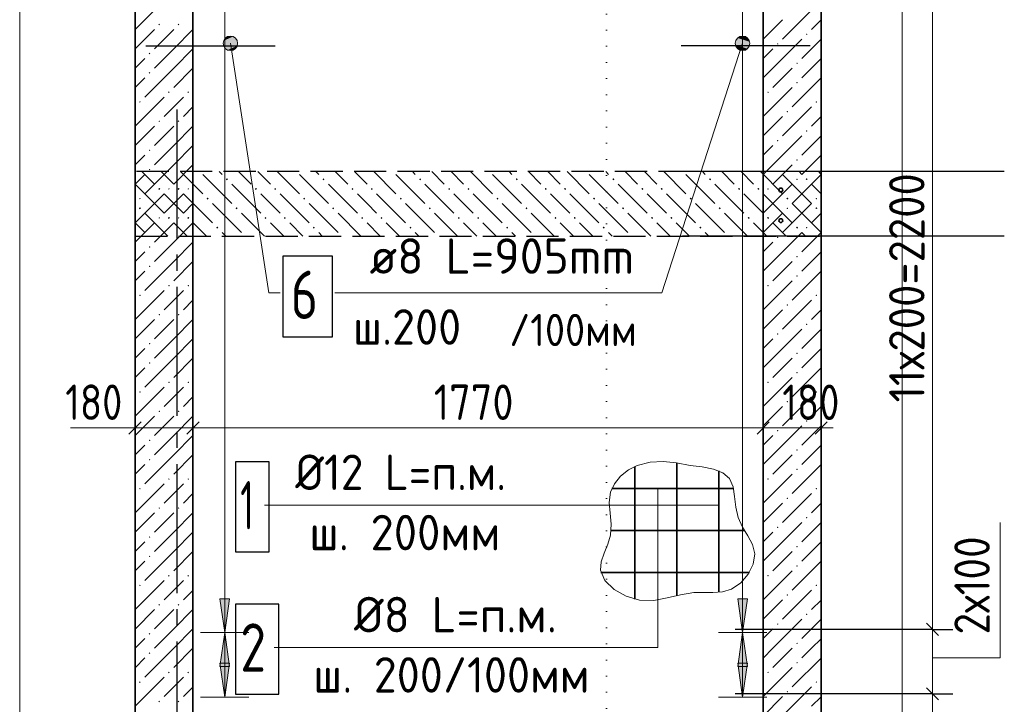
# Model space of a CAD drawing. Header units: millimetres. Extents: x 0 to 21000, y -5 to 14855.
# Tile 15 of 31: x 7935 to 10991, y 2333 to 4456. Entities that reach past the tile are written whole.
import ezdxf

# ---------------------------------------------------------------- set-up
doc = ezdxf.new("R2010")
doc.units = ezdxf.units.MM
for name, pattern in [('______2', [135, 100, -35]), ('______5', [550, 400, -50, 50, -50]), ('______9', [50, 0, -50])]:
    doc.linetypes.add(name, pattern=pattern)
for name, color, linetype, lineweight in [('Standard', 7, 'Continuous', 25), ('Общий02', 7, 'Continuous', 18), ('Позиционная метка линия выноска', 7, 'Continuous', 13), ('Позиционная метка номер позиции', 7, 'Continuous', 13), ('Примечания', 7, 'Continuous', 13), ('Размерная линия_ общее', 7, 'Continuous', 13), ('Сечения символ', 7, 'Continuous', 25), ('Стена обрамление Г-обр.', 7, 'Continuous', 25), ('Стена Хомут', 7, 'Continuous', 25)]:
    doc.layers.add(name, color=color, linetype=linetype, lineweight=lineweight)
doc.layers.add('ЖБ Перекрытие верхний уровень', color=7, linetype='Continuous', lineweight=25, true_color=0xe0e0ff)
doc.layers.add('ЖБ Стена верхний уровень', color=7, linetype='Continuous', lineweight=25, true_color=0x006e00)
doc.layers.add('Оси', color=7, linetype='______5', true_color=0x656565)
doc.styles.add('ISOCPEUR', font='txt')

msp = doc.modelspace()

# ---------------------------------------------------------------- hatches: boundary and pattern name
at = {"layer": 'ЖБ Перекрытие верхний уровень', "linetype": 'Continuous', "lineweight": 18, "transparency": 33554687}
for points in [[(8574.6, 3961.3), (8577.8, 3964.6), (8581.1, 3961.3), (8577.8, 3958.1)], [(8874.6, 3961.3), (8877.8, 3964.6), (8881.1, 3961.3), (8877.8, 3958.1)], [(9174.6, 3961.3), (9177.8, 3964.6), (9181.1, 3961.3), (9177.8, 3958.1)], [(9474.6, 3961.3), (9477.8, 3964.6), (9481.1, 3961.3), (9477.8, 3958.1)], [(9774.6, 3961.3), (9777.8, 3964.6), (9781.1, 3961.3), (9777.8, 3958.1)], [(10074.6, 3961.3), (10077.8, 3964.6), (10081.1, 3961.3), (10077.8, 3958.1)], [(10374.6, 3961.3), (10377.8, 3964.6), (10381.1, 3961.3), (10377.8, 3958.1)], [(8364.6, 3931.3), (8367.8, 3934.6), (8371.1, 3931.3), (8367.8, 3928.1)], [(8424.6, 3931.3), (8427.8, 3934.6), (8431.1, 3931.3), (8427.8, 3928.1)], [(8664.6, 3931.3), (8667.8, 3934.6), (8671.1, 3931.3), (8667.8, 3928.1)], [(8724.6, 3931.3), (8727.8, 3934.6), (8731.1, 3931.3), (8727.8, 3928.1)], [(8964.6, 3931.3), (8967.8, 3934.6), (8971.1, 3931.3), (8967.8, 3928.1)], [(9024.6, 3931.3), (9027.8, 3934.6), (9031.1, 3931.3), (9027.8, 3928.1)], [(9264.6, 3931.3), (9267.8, 3934.6), (9271.1, 3931.3), (9267.8, 3928.1)], [(9324.6, 3931.3), (9327.8, 3934.6), (9331.1, 3931.3), (9327.8, 3928.1)], [(9564.6, 3931.3), (9567.8, 3934.6), (9571.1, 3931.3), (9567.8, 3928.1)], [(9624.6, 3931.3), (9627.8, 3934.6), (9631.1, 3931.3), (9627.8, 3928.1)], [(9864.6, 3931.3), (9867.8, 3934.6), (9871.1, 3931.3), (9867.8, 3928.1)], [(9924.6, 3931.3), (9927.8, 3934.6), (9931.1, 3931.3), (9927.8, 3928.1)], [(10164.6, 3931.3), (10167.8, 3934.6), (10171.1, 3931.3), (10167.8, 3928.1)], [(10224.6, 3931.3), (10227.8, 3934.6), (10231.1, 3931.3), (10227.8, 3928.1)], [(8514.6, 3901.3), (8517.8, 3904.6), (8521.1, 3901.3), (8517.8, 3898.1)], [(8814.6, 3901.3), (8817.8, 3904.6), (8821.1, 3901.3), (8817.8, 3898.1)], [(9114.6, 3901.3), (9117.8, 3904.6), (9121.1, 3901.3), (9117.8, 3898.1)], [(9414.6, 3901.3), (9417.8, 3904.6), (9421.1, 3901.3), (9417.8, 3898.1)], [(9714.6, 3901.3), (9717.8, 3904.6), (9721.1, 3901.3), (9717.8, 3898.1)], [(10014.6, 3901.3), (10017.8, 3904.6), (10021.1, 3901.3), (10017.8, 3898.1)], [(10314.6, 3901.3), (10317.8, 3904.6), (10321.1, 3901.3), (10317.8, 3898.1)], [(8304.6, 3871.3), (8307.8, 3874.6), (8311.1, 3871.3), (8307.8, 3868.1)], [(8604.6, 3871.3), (8607.8, 3874.6), (8611.1, 3871.3), (8607.8, 3868.1)], [(8904.6, 3871.3), (8907.8, 3874.6), (8911.1, 3871.3), (8907.8, 3868.1)], [(9204.6, 3871.3), (9207.8, 3874.6), (9211.1, 3871.3), (9207.8, 3868.1)], [(9504.6, 3871.3), (9507.8, 3874.6), (9511.1, 3871.3), (9507.8, 3868.1)], [(9804.6, 3871.3), (9807.8, 3874.6), (9811.1, 3871.3), (9807.8, 3868.1)], [(10104.6, 3871.3), (10107.8, 3874.6), (10111.1, 3871.3), (10107.8, 3868.1)], [(10404.6, 3871.3), (10407.8, 3874.6), (10411.1, 3871.3), (10407.8, 3868.1)], [(8394.6, 3841.3), (8397.8, 3844.6), (8401.1, 3841.3), (8397.8, 3838.1)], [(8454.6, 3841.3), (8457.8, 3844.6), (8461.1, 3841.3), (8457.8, 3838.1)], [(8694.6, 3841.3), (8697.8, 3844.6), (8701.1, 3841.3), (8697.8, 3838.1)], [(8754.6, 3841.3), (8757.8, 3844.6), (8761.1, 3841.3), (8757.8, 3838.1)], [(8994.6, 3841.3), (8997.8, 3844.6), (9001.1, 3841.3), (8997.8, 3838.1)], [(9054.6, 3841.3), (9057.8, 3844.6), (9061.1, 3841.3), (9057.8, 3838.1)], [(9294.6, 3841.3), (9297.8, 3844.6), (9301.1, 3841.3), (9297.8, 3838.1)], [(9354.6, 3841.3), (9357.8, 3844.6), (9361.1, 3841.3), (9357.8, 3838.1)], [(9594.6, 3841.3), (9597.8, 3844.6), (9601.1, 3841.3), (9597.8, 3838.1)], [(9654.6, 3841.3), (9657.8, 3844.6), (9661.1, 3841.3), (9657.8, 3838.1)], [(9894.6, 3841.3), (9897.8, 3844.6), (9901.1, 3841.3), (9897.8, 3838.1)], [(9954.6, 3841.3), (9957.8, 3844.6), (9961.1, 3841.3), (9957.8, 3838.1)], [(10194.6, 3841.3), (10197.8, 3844.6), (10201.1, 3841.3), (10197.8, 3838.1)], [(10254.6, 3841.3), (10257.8, 3844.6), (10261.1, 3841.3), (10257.8, 3838.1)], [(8544.6, 3811.3), (8547.8, 3814.6), (8551.1, 3811.3), (8547.8, 3808.1)], [(8844.6, 3811.3), (8847.8, 3814.6), (8851.1, 3811.3), (8847.8, 3808.1)], [(9144.6, 3811.3), (9147.8, 3814.6), (9151.1, 3811.3), (9147.8, 3808.1)], [(9444.6, 3811.3), (9447.8, 3814.6), (9451.1, 3811.3), (9447.8, 3808.1)], [(9744.6, 3811.3), (9747.8, 3814.6), (9751.1, 3811.3), (9747.8, 3808.1)], [(10044.6, 3811.3), (10047.8, 3814.6), (10051.1, 3811.3), (10047.8, 3808.1)], [(10344.6, 3811.3), (10347.8, 3814.6), (10351.1, 3811.3), (10347.8, 3808.1)]]:
    msp.add_hatch(color=7, dxfattribs=at).paths.add_polyline_path(points, flags=16)
at = {"layer": 'ЖБ Стена верхний уровень', "linetype": 'Continuous', "lineweight": 18, "transparency": 33554687}
for points in [[(8365.3, 4441.3), (8367.8, 4443.8), (8370.3, 4441.3), (8367.8, 4438.8)], [(8425.3, 4441.3), (8427.8, 4443.8), (8430.3, 4441.3), (8427.8, 4438.8)], [(10375.3, 4411.3), (10377.8, 4413.8), (10380.3, 4411.3), (10377.8, 4408.8)], [(10285.3, 4381.3), (10287.8, 4383.8), (10290.3, 4381.3), (10287.8, 4378.8)], [(8335.3, 4351.3), (8337.8, 4353.8), (8340.3, 4351.3), (8337.8, 4348.8)], [(10345.3, 4321.3), (10347.8, 4323.8), (10350.3, 4321.3), (10347.8, 4318.8)], [(8335.3, 4291.3), (8337.8, 4293.8), (8340.3, 4291.3), (8337.8, 4288.8)], [(10345.3, 4261.3), (10347.8, 4263.8), (10350.3, 4261.3), (10347.8, 4258.8)], [(8395.3, 4231.3), (8397.8, 4233.8), (8400.3, 4231.3), (8397.8, 4228.8)], [(8455.3, 4231.3), (8457.8, 4233.8), (8460.3, 4231.3), (8457.8, 4228.8)], [(10255.3, 4231.3), (10257.8, 4233.8), (10260.3, 4231.3), (10257.8, 4228.8)], [(8305.3, 4201.3), (8307.8, 4203.8), (8310.3, 4201.3), (8307.8, 4198.8)], [(10405.3, 4201.3), (10407.8, 4203.8), (10410.3, 4201.3), (10407.8, 4198.8)], [(10315.3, 4171.3), (10317.8, 4173.8), (10320.3, 4171.3), (10317.8, 4168.8)], [(8365.3, 4141.3), (8367.8, 4143.8), (8370.3, 4141.3), (8367.8, 4138.8)], [(8425.3, 4141.3), (8427.8, 4143.8), (8430.3, 4141.3), (8427.8, 4138.8)], [(10375.3, 4111.3), (10377.8, 4113.8), (10380.3, 4111.3), (10377.8, 4108.8)], [(10285.3, 4081.3), (10287.8, 4083.8), (10290.3, 4081.3), (10287.8, 4078.8)], [(8335.3, 4051.3), (8337.8, 4053.8), (8340.3, 4051.3), (8337.8, 4048.8)], [(10345.3, 4021.3), (10347.8, 4023.8), (10350.3, 4021.3), (10347.8, 4018.8)], [(8335.3, 3991.3), (8337.8, 3993.8), (8340.3, 3991.3), (8337.8, 3988.8)], [(10345.3, 3961.3), (10347.8, 3963.8), (10350.3, 3961.3), (10347.8, 3958.8)], [(8395.3, 3931.3), (8397.8, 3933.8), (8400.3, 3931.3), (8397.8, 3928.8)], [(8455.3, 3931.3), (8457.8, 3933.8), (8460.3, 3931.3), (8457.8, 3928.8)], [(10255.3, 3931.3), (10257.8, 3933.8), (10260.3, 3931.3), (10257.8, 3928.8)], [(8305.3, 3901.3), (8307.8, 3903.8), (8310.3, 3901.3), (8307.8, 3898.8)], [(10405.3, 3901.3), (10407.8, 3903.8), (10410.3, 3901.3), (10407.8, 3898.8)], [(10315.3, 3871.3), (10317.8, 3873.8), (10320.3, 3871.3), (10317.8, 3868.8)], [(8365.3, 3841.3), (8367.8, 3843.8), (8370.3, 3841.3), (8367.8, 3838.8)], [(8425.3, 3841.3), (8427.8, 3843.8), (8430.3, 3841.3), (8427.8, 3838.8)], [(10375.3, 3811.3), (10377.8, 3813.8), (10380.3, 3811.3), (10377.8, 3808.8)], [(10285.3, 3781.3), (10287.8, 3783.8), (10290.3, 3781.3), (10287.8, 3778.8)], [(8335.3, 3751.3), (8337.8, 3753.8), (8340.3, 3751.3), (8337.8, 3748.8)], [(10345.3, 3721.3), (10347.8, 3723.8), (10350.3, 3721.3), (10347.8, 3718.8)], [(8335.3, 3691.3), (8337.8, 3693.8), (8340.3, 3691.3), (8337.8, 3688.8)], [(10345.3, 3661.3), (10347.8, 3663.8), (10350.3, 3661.3), (10347.8, 3658.8)], [(8395.3, 3631.3), (8397.8, 3633.8), (8400.3, 3631.3), (8397.8, 3628.8)], [(8455.3, 3631.3), (8457.8, 3633.8), (8460.3, 3631.3), (8457.8, 3628.8)], [(10255.3, 3631.3), (10257.8, 3633.8), (10260.3, 3631.3), (10257.8, 3628.8)], [(8305.3, 3601.3), (8307.8, 3603.8), (8310.3, 3601.3), (8307.8, 3598.8)], [(10405.3, 3601.3), (10407.8, 3603.8), (10410.3, 3601.3), (10407.8, 3598.8)], [(10315.3, 3571.3), (10317.8, 3573.8), (10320.3, 3571.3), (10317.8, 3568.8)], [(8365.3, 3541.3), (8367.8, 3543.8), (8370.3, 3541.3), (8367.8, 3538.8)], [(8425.3, 3541.3), (8427.8, 3543.8), (8430.3, 3541.3), (8427.8, 3538.8)], [(10375.3, 3511.3), (10377.8, 3513.8), (10380.3, 3511.3), (10377.8, 3508.8)], [(10285.3, 3481.3), (10287.8, 3483.8), (10290.3, 3481.3), (10287.8, 3478.8)], [(8335.3, 3451.3), (8337.8, 3453.8), (8340.3, 3451.3), (8337.8, 3448.8)], [(10345.3, 3421.3), (10347.8, 3423.8), (10350.3, 3421.3), (10347.8, 3418.8)], [(8335.3, 3391.3), (8337.8, 3393.8), (8340.3, 3391.3), (8337.8, 3388.8)], [(10345.3, 3361.3), (10347.8, 3363.8), (10350.3, 3361.3), (10347.8, 3358.8)], [(8395.3, 3331.3), (8397.8, 3333.8), (8400.3, 3331.3), (8397.8, 3328.8)], [(8455.3, 3331.3), (8457.8, 3333.8), (8460.3, 3331.3), (8457.8, 3328.8)], [(10255.3, 3331.3), (10257.8, 3333.8), (10260.3, 3331.3), (10257.8, 3328.8)], [(8305.3, 3301.3), (8307.8, 3303.8), (8310.3, 3301.3), (8307.8, 3298.8)], [(10405.3, 3301.3), (10407.8, 3303.8), (10410.3, 3301.3), (10407.8, 3298.8)], [(10315.3, 3271.3), (10317.8, 3273.8), (10320.3, 3271.3), (10317.8, 3268.8)], [(8365.3, 3241.3), (8367.8, 3243.8), (8370.3, 3241.3), (8367.8, 3238.8)], [(8425.3, 3241.3), (8427.8, 3243.8), (8430.3, 3241.3), (8427.8, 3238.8)], [(10375.3, 3211.3), (10377.8, 3213.8), (10380.3, 3211.3), (10377.8, 3208.8)], [(10285.3, 3181.3), (10287.8, 3183.8), (10290.3, 3181.3), (10287.8, 3178.8)], [(8335.3, 3151.3), (8337.8, 3153.8), (8340.3, 3151.3), (8337.8, 3148.8)], [(10345.3, 3121.3), (10347.8, 3123.8), (10350.3, 3121.3), (10347.8, 3118.8)], [(8335.3, 3091.3), (8337.8, 3093.8), (8340.3, 3091.3), (8337.8, 3088.8)], [(10345.3, 3061.3), (10347.8, 3063.8), (10350.3, 3061.3), (10347.8, 3058.8)], [(8395.3, 3031.3), (8397.8, 3033.8), (8400.3, 3031.3), (8397.8, 3028.8)], [(8455.3, 3031.3), (8457.8, 3033.8), (8460.3, 3031.3), (8457.8, 3028.8)], [(10255.3, 3031.3), (10257.8, 3033.8), (10260.3, 3031.3), (10257.8, 3028.8)], [(8305.3, 3001.3), (8307.8, 3003.8), (8310.3, 3001.3), (8307.8, 2998.8)], [(10405.3, 3001.3), (10407.8, 3003.8), (10410.3, 3001.3), (10407.8, 2998.8)], [(10315.3, 2971.3), (10317.8, 2973.8), (10320.3, 2971.3), (10317.8, 2968.8)], [(8365.3, 2941.3), (8367.8, 2943.8), (8370.3, 2941.3), (8367.8, 2938.8)], [(8425.3, 2941.3), (8427.8, 2943.8), (8430.3, 2941.3), (8427.8, 2938.8)], [(10375.3, 2911.3), (10377.8, 2913.8), (10380.3, 2911.3), (10377.8, 2908.8)], [(10285.3, 2881.3), (10287.8, 2883.8), (10290.3, 2881.3), (10287.8, 2878.8)], [(8335.3, 2851.3), (8337.8, 2853.8), (8340.3, 2851.3), (8337.8, 2848.8)], [(10345.3, 2821.3), (10347.8, 2823.8), (10350.3, 2821.3), (10347.8, 2818.8)], [(8335.3, 2791.3), (8337.8, 2793.8), (8340.3, 2791.3), (8337.8, 2788.8)], [(10345.3, 2761.3), (10347.8, 2763.8), (10350.3, 2761.3), (10347.8, 2758.8)], [(8395.3, 2731.3), (8397.8, 2733.8), (8400.3, 2731.3), (8397.8, 2728.8)], [(8455.3, 2731.3), (8457.8, 2733.8), (8460.3, 2731.3), (8457.8, 2728.8)], [(10255.3, 2731.3), (10257.8, 2733.8), (10260.3, 2731.3), (10257.8, 2728.8)], [(8305.3, 2701.3), (8307.8, 2703.8), (8310.3, 2701.3), (8307.8, 2698.8)], [(10405.3, 2701.3), (10407.8, 2703.8), (10410.3, 2701.3), (10407.8, 2698.8)], [(10315.3, 2671.3), (10317.8, 2673.8), (10320.3, 2671.3), (10317.8, 2668.8)], [(8365.3, 2641.3), (8367.8, 2643.8), (8370.3, 2641.3), (8367.8, 2638.8)], [(8425.3, 2641.3), (8427.8, 2643.8), (8430.3, 2641.3), (8427.8, 2638.8)], [(10375.3, 2611.3), (10377.8, 2613.8), (10380.3, 2611.3), (10377.8, 2608.8)], [(10285.3, 2581.3), (10287.8, 2583.8), (10290.3, 2581.3), (10287.8, 2578.8)], [(8335.3, 2551.3), (8337.8, 2553.8), (8340.3, 2551.3), (8337.8, 2548.8)], [(10345.3, 2521.3), (10347.8, 2523.8), (10350.3, 2521.3), (10347.8, 2518.8)], [(8335.3, 2491.3), (8337.8, 2493.8), (8340.3, 2491.3), (8337.8, 2488.8)], [(10345.3, 2461.3), (10347.8, 2463.8), (10350.3, 2461.3), (10347.8, 2458.8)], [(8395.3, 2431.3), (8397.8, 2433.8), (8400.3, 2431.3), (8397.8, 2428.8)], [(8455.3, 2431.3), (8457.8, 2433.8), (8460.3, 2431.3), (8457.8, 2428.8)], [(10255.3, 2431.3), (10257.8, 2433.8), (10260.3, 2431.3), (10257.8, 2428.8)], [(8305.3, 2401.3), (8307.8, 2403.8), (8310.3, 2401.3), (8307.8, 2398.8)], [(10405.3, 2401.3), (10407.8, 2403.8), (10410.3, 2401.3), (10407.8, 2398.8)], [(10315.3, 2371.3), (10317.8, 2373.8), (10320.3, 2371.3), (10317.8, 2368.8)], [(8365.3, 2341.3), (8367.8, 2343.8), (8370.3, 2341.3), (8367.8, 2338.8)], [(8425.3, 2341.3), (8427.8, 2343.8), (8430.3, 2341.3), (8427.8, 2338.8)]]:
    msp.add_hatch(color=7, dxfattribs=at).paths.add_polyline_path(points, flags=16)
at = {"layer": 'Общий02', "linetype": 'Continuous', "lineweight": 13, "transparency": 33554687}
for points in [[(8586.1, 2660), (8571.1, 2555), (8556.1, 2660)], [(10193.6, 2660), (10178.6, 2555), (10163.6, 2660)], [(8586.1, 2460), (8571.1, 2355), (8556.1, 2460)], [(10193.6, 2460), (10178.6, 2355), (10163.6, 2460)]]:
    msp.add_hatch(color=7, dxfattribs=at).paths.add_polyline_path(points, flags=16)
for points in [[(8586.1, 2450), (8571.1, 2555), (8556.1, 2450)], [(10193.6, 2450), (10178.6, 2555), (10163.6, 2450)]]:
    msp.add_hatch(color=7, dxfattribs=at).paths.add_polyline_path(points)
at = {"layer": 'Позиционная метка линия выноска', "linetype": 'Continuous', "lineweight": 13, "transparency": 33554687}
for points in [[(8567.7, 4391.2), (8606, 4397.1), (8596.7, 4403.9)], [(8567.7, 4391.2), (8596.7, 4403.9), (8574.5, 4400.5)], [(8574.5, 4400.5), (8596.7, 4403.9), (8585.2, 4405.3)], [(10163.6, 4399.7), (10195.2, 4398), (10173.8, 4404.9)], [(10173.8, 4404.9), (10195.2, 4398), (10185.5, 4404.4)], [(8566.3, 4379.6), (8610.8, 4386.5), (8606, 4397.1)], [(8566.3, 4379.6), (8606, 4397.1), (8567.7, 4391.2)], [(8571.2, 4369), (8610.8, 4386.5), (8566.3, 4379.6)], [(8571.2, 4369), (8609.4, 4374.9), (8610.8, 4386.5)], [(8580.4, 4362.2), (8609.4, 4374.9), (8571.2, 4369)], [(8580.4, 4362.2), (8602.6, 4365.6), (8609.4, 4374.9)], [(10156.7, 4378.3), (10200, 4376.1), (10157.2, 4390)], [(10161.9, 4368.1), (10193.5, 4366.4), (10156.7, 4378.3)], [(10156.7, 4378.3), (10193.5, 4366.4), (10200, 4376.1)], [(10157.2, 4390), (10200.5, 4387.8), (10163.6, 4399.7)], [(10157.2, 4390), (10200, 4376.1), (10200.5, 4387.8)], [(10163.6, 4399.7), (10200.5, 4387.8), (10195.2, 4398)], [(8602.6, 4365.6), (8580.4, 4362.2), (8592, 4360.8)], [(10183.3, 4361.2), (10161.9, 4368.1), (10171.6, 4361.6)], [(10161.9, 4368.1), (10183.3, 4361.2), (10193.5, 4366.4)]]:
    msp.add_hatch(color=7, dxfattribs=at).paths.add_polyline_path(points)

# ---------------------------------------------------------------- linework, layer by layer
at = {"layer": 'Standard', "color": 251, "linetype": 'Continuous', "lineweight": 13, "true_color": 0x656565, "transparency": 33554687}
for p, q in [((10768.7, 2565), (10768.7, 4765)), ((10978.7, 2476.7), (10978.7, 2896.7)), ((10768.7, 2365), (10768.7, 2565)), ((10768.7, 2476.7), (10978.7, 2476.7)), ((10768.7, 2476.7), (10978.7, 2476.7)), ((10768.7, 2285), (10768.7, 2365))]:
    msp.add_line(p, q, dxfattribs=at)
at = {"layer": 'Standard', "color": 251, "linetype": 'Continuous', "lineweight": 25, "true_color": 0x656565, "transparency": 33554687}
for p, q in [((10787.4, 2546.3), (10749.9, 2583.8)), ((10787.4, 2346.3), (10749.9, 2383.8))]:
    msp.add_line(p, q, dxfattribs=at)
at = {"layer": 'Standard', "color": 251, "linetype": 'Continuous', "lineweight": -3, "true_color": 0x656565, "transparency": 33554687}
for p, q in [((10768.7, 2565), (10706.2, 2565)), ((10768.7, 2565), (10831.2, 2565)), ((10768.7, 2365), (10706.2, 2365)), ((10768.7, 2365), (10831.2, 2365))]:
    msp.add_line(p, q, dxfattribs=at)
at = {"layer": 'Standard', "color": 254, "linetype": 'Continuous', "lineweight": 13, "true_color": 0xc4c4ff, "transparency": 33554687}
msp.add_lwpolyline([(7934.6, 1785), (10674.6, 1785), (10674.6, 13785), (7934.6, 13785), (7934.6, 1785)], dxfattribs=at)
at = {"layer": 'Standard', "color": 251, "linetype": 'Continuous', "lineweight": -3, "true_color": 0x656565, "transparency": 33554687}
for points in [[(10768.7, 2565), (10764, 2565), (10764, 2565), (10733.3, 2565), (10733.3, 2565), (10156.1, 2565)], [(10768.7, 2365), (10765.1, 2365), (10765.1, 2365), (10747.6, 2365), (10747.6, 2365), (10156.1, 2365)]]:
    msp.add_lwpolyline(points, dxfattribs=at)
at = {"layer": 'ЖБ Перекрытие верхний уровень', "color": 7, "linetype": '______2', "lineweight": 25, "transparency": 33554687}
for p, q in [((8292.6, 3985), (8292.6, 3785)), ((10422.6, 3985), (8292.6, 3985)), ((10422.6, 3785), (10422.6, 3985)), ((8292.6, 3785), (10422.6, 3785))]:
    msp.add_line(p, q, dxfattribs=at)
at = {"layer": 'ЖБ Перекрытие верхний уровень', "color": 9, "linetype": 'Continuous', "lineweight": 18, "true_color": 0xc7c7c7, "transparency": 33554687}
for p, q in [((8314.1, 3985), (8352.8, 3946.3)), ((8374.1, 3985), (8412.8, 3946.3)), ((8434.1, 3985), (8502.8, 3916.3)), ((8502.8, 3976.3), (8592.8, 3886.3)), ((8562.8, 3976.3), (8554.1, 3985)), ((8614.1, 3985), (8652.8, 3946.3)), ((8674.1, 3985), (8712.8, 3946.3)), ((8734.1, 3985), (8802.8, 3916.3)), ((8802.8, 3976.3), (8892.8, 3886.3)), ((8862.8, 3976.3), (8854.1, 3985)), ((8914.1, 3985), (8952.8, 3946.3)), ((8974.1, 3985), (9012.8, 3946.3)), ((9034.1, 3985), (9102.8, 3916.3)), ((9102.8, 3976.3), (9192.8, 3886.3)), ((9162.8, 3976.3), (9154.1, 3985)), ((9214.1, 3985), (9252.8, 3946.3)), ((9274.1, 3985), (9312.8, 3946.3)), ((9334.1, 3985), (9402.8, 3916.3)), ((9402.8, 3976.3), (9492.8, 3886.3)), ((9462.8, 3976.3), (9454.1, 3985)), ((9514.1, 3985), (9552.8, 3946.3)), ((9574.1, 3985), (9612.8, 3946.3)), ((9634.1, 3985), (9702.8, 3916.3)), ((9702.8, 3976.3), (9792.8, 3886.3)), ((9762.8, 3976.3), (9754.1, 3985)), ((9814.1, 3985), (9852.8, 3946.3)), ((9874.1, 3985), (9912.8, 3946.3)), ((9934.1, 3985), (10002.8, 3916.3)), ((10002.8, 3976.3), (10092.8, 3886.3)), ((10062.8, 3976.3), (10054.1, 3985)), ((10114.1, 3985), (10152.8, 3946.3)), ((10174.1, 3985), (10212.8, 3946.3)), ((10234.1, 3985), (10302.8, 3916.3)), ((10302.8, 3976.3), (10392.8, 3886.3)), ((10362.8, 3976.3), (10354.1, 3985)), ((10414.1, 3985), (10422.6, 3976.5)), ((8292.8, 3946.3), (8382.8, 3856.3)), ((8592.8, 3946.3), (8682.8, 3856.3)), ((8892.8, 3946.3), (8982.8, 3856.3)), ((9192.8, 3946.3), (9282.8, 3856.3)), ((9492.8, 3946.3), (9582.8, 3856.3)), ((9792.8, 3946.3), (9882.8, 3856.3)), ((10092.8, 3946.3), (10182.8, 3856.3)), ((10392.8, 3946.3), (10422.6, 3916.5)), ((8412.8, 3886.3), (8382.8, 3916.3)), ((8442.8, 3916.3), (8532.8, 3826.3)), ((8712.8, 3886.3), (8682.8, 3916.3)), ((8742.8, 3916.3), (8832.8, 3826.3)), ((9012.8, 3886.3), (8982.8, 3916.3)), ((9042.8, 3916.3), (9132.8, 3826.3)), ((9312.8, 3886.3), (9282.8, 3916.3)), ((9342.8, 3916.3), (9432.8, 3826.3)), ((9612.8, 3886.3), (9582.8, 3916.3)), ((9642.8, 3916.3), (9732.8, 3826.3)), ((9912.8, 3886.3), (9882.8, 3916.3)), ((9942.8, 3916.3), (10032.8, 3826.3)), ((10212.8, 3886.3), (10182.8, 3916.3)), ((10242.8, 3916.3), (10332.8, 3826.3)), ((8292.6, 3886.5), (8292.8, 3886.3)), ((8442.8, 3856.3), (8412.8, 3886.3)), ((8532.8, 3886.3), (8622.8, 3796.3)), ((8742.8, 3856.3), (8712.8, 3886.3)), ((8832.8, 3886.3), (8922.8, 3796.3)), ((9042.8, 3856.3), (9012.8, 3886.3)), ((9132.8, 3886.3), (9222.8, 3796.3)), ((9342.8, 3856.3), (9312.8, 3886.3)), ((9432.8, 3886.3), (9522.8, 3796.3)), ((9642.8, 3856.3), (9612.8, 3886.3)), ((9732.8, 3886.3), (9822.8, 3796.3)), ((9942.8, 3856.3), (9912.8, 3886.3)), ((10032.8, 3886.3), (10122.8, 3796.3)), ((10242.8, 3856.3), (10212.8, 3886.3)), ((10332.8, 3886.3), (10422.6, 3796.5)), ((8394.1, 3785), (8322.8, 3856.3)), ((8694.1, 3785), (8622.8, 3856.3)), ((8994.1, 3785), (8922.8, 3856.3)), ((9294.1, 3785), (9222.8, 3856.3)), ((9594.1, 3785), (9522.8, 3856.3)), ((9894.1, 3785), (9822.8, 3856.3)), ((10194.1, 3785), (10122.8, 3856.3)), ((8292.6, 3826.5), (8322.8, 3796.3)), ((8412.8, 3826.3), (8454.1, 3785)), ((8472.8, 3826.3), (8514.1, 3785)), ((8712.8, 3826.3), (8754.1, 3785)), ((8772.8, 3826.3), (8814.1, 3785)), ((9012.8, 3826.3), (9054.1, 3785)), ((9072.8, 3826.3), (9114.1, 3785)), ((9312.8, 3826.3), (9354.1, 3785)), ((9372.8, 3826.3), (9414.1, 3785)), ((9612.8, 3826.3), (9654.1, 3785)), ((9672.8, 3826.3), (9714.1, 3785)), ((9912.8, 3826.3), (9954.1, 3785)), ((9972.8, 3826.3), (10014.1, 3785)), ((10212.8, 3826.3), (10254.1, 3785)), ((10272.8, 3826.3), (10314.1, 3785)), ((8574.1, 3785), (8562.8, 3796.3)), ((8874.1, 3785), (8862.8, 3796.3)), ((9174.1, 3785), (9162.8, 3796.3)), ((9474.1, 3785), (9462.8, 3796.3)), ((9774.1, 3785), (9762.8, 3796.3)), ((10074.1, 3785), (10062.8, 3796.3)), ((10374.1, 3785), (10362.8, 3796.3))]:
    msp.add_line(p, q, dxfattribs=at)
at = {"layer": 'ЖБ Стена верхний уровень', "color": 7, "linetype": 'Continuous', "lineweight": 35, "transparency": 33554687}
for p, q in [((8292.6, 5025), (8292.6, 2285)), ((8472.6, 2285), (8472.6, 5025)), ((10242.6, 5025), (10242.6, 2285)), ((10422.6, 2285), (10422.6, 5025))]:
    msp.add_line(p, q, dxfattribs=at)
at = {"layer": 'ЖБ Стена верхний уровень', "color": 251, "linetype": 'Continuous', "lineweight": 18, "true_color": 0x494949, "transparency": 33554687}
for p, q in [((8382.8, 4516.3), (8292.8, 4426.3)), ((10392.8, 4486.3), (10302.8, 4396.3)), ((10242.6, 4396.2), (10302.8, 4456.3)), ((10422.6, 4456.1), (10392.8, 4426.3)), ((8352.8, 4426.3), (8292.6, 4366.1)), ((8412.8, 4426.3), (8352.8, 4366.3)), ((8412.8, 4366.3), (8472.6, 4426.2)), ((10272.8, 4306.3), (10362.8, 4396.3)), ((10422.6, 4396.2), (10362.8, 4336.3)), ((8412.8, 4366.3), (8352.8, 4306.3)), ((8472.6, 4366.2), (8412.8, 4306.3)), ((10272.8, 4366.3), (10242.6, 4336.2)), ((8292.8, 4306.3), (8322.8, 4336.3)), ((10392.8, 4306.3), (10422.6, 4336.1)), ((8292.6, 4306.1), (8292.8, 4306.3)), ((8412.8, 4306.3), (8322.8, 4216.3)), ((8472.6, 4306.2), (8412.8, 4246.3)), ((10272.8, 4306.3), (10242.6, 4276.1)), ((10332.8, 4306.3), (10272.8, 4246.3)), ((10362.8, 4276.3), (10392.8, 4306.3)), ((8322.8, 4276.3), (8292.6, 4246.1)), ((10422.6, 4276.2), (10332.8, 4186.3)), ((10332.8, 4246.3), (10242.8, 4156.3)), ((8382.8, 4216.3), (8292.8, 4126.3)), ((8412.8, 4186.3), (8442.8, 4216.3)), ((10242.6, 4216.1), (10242.8, 4216.3)), ((8292.8, 4186.3), (8292.6, 4186.1)), ((8382.8, 4156.3), (8412.8, 4186.3)), ((8472.6, 4186.1), (8442.8, 4156.3)), ((10392.8, 4186.3), (10302.8, 4096.3)), ((10242.6, 4096.2), (10302.8, 4156.3)), ((10422.6, 4156.1), (10392.8, 4126.3)), ((8352.8, 4126.3), (8292.6, 4066.1)), ((8412.8, 4126.3), (8352.8, 4066.3)), ((8412.8, 4066.3), (8472.6, 4126.2)), ((10272.8, 4006.3), (10362.8, 4096.3)), ((10422.6, 4096.2), (10362.8, 4036.3)), ((8412.8, 4066.3), (8352.8, 4006.3)), ((8472.6, 4066.2), (8412.8, 4006.3)), ((10272.8, 4066.3), (10242.6, 4036.2)), ((8292.8, 4006.3), (8322.8, 4036.3)), ((10392.8, 4006.3), (10422.6, 4036.1)), ((8292.6, 4006.1), (8292.8, 4006.3)), ((8412.8, 4006.3), (8322.8, 3916.3)), ((8472.6, 4006.2), (8412.8, 3946.3)), ((10272.8, 4006.3), (10242.6, 3976.1)), ((10332.8, 4006.3), (10272.8, 3946.3)), ((10362.8, 3976.3), (10392.8, 4006.3)), ((8322.8, 3976.3), (8292.6, 3946.1)), ((10422.6, 3976.2), (10332.8, 3886.3)), ((10332.8, 3946.3), (10242.8, 3856.3)), ((8382.8, 3916.3), (8292.8, 3826.3)), ((8412.8, 3886.3), (8442.8, 3916.3)), ((10242.6, 3916.1), (10242.8, 3916.3)), ((8292.8, 3886.3), (8292.6, 3886.1)), ((8382.8, 3856.3), (8412.8, 3886.3)), ((8472.6, 3886.1), (8442.8, 3856.3)), ((10392.8, 3886.3), (10302.8, 3796.3)), ((10242.6, 3796.2), (10302.8, 3856.3)), ((10422.6, 3856.1), (10392.8, 3826.3)), ((8352.8, 3826.3), (8292.6, 3766.1)), ((8412.8, 3826.3), (8352.8, 3766.3)), ((8412.8, 3766.3), (8472.6, 3826.2)), ((10272.8, 3706.3), (10362.8, 3796.3)), ((10422.6, 3796.2), (10362.8, 3736.3)), ((8412.8, 3766.3), (8352.8, 3706.3)), ((8472.6, 3766.2), (8412.8, 3706.3)), ((10272.8, 3766.3), (10242.6, 3736.2)), ((8292.8, 3706.3), (8322.8, 3736.3)), ((10392.8, 3706.3), (10422.6, 3736.1)), ((8292.6, 3706.1), (8292.8, 3706.3)), ((8412.8, 3706.3), (8322.8, 3616.3)), ((8472.6, 3706.2), (8412.8, 3646.3)), ((10272.8, 3706.3), (10242.6, 3676.1)), ((10332.8, 3706.3), (10272.8, 3646.3)), ((10362.8, 3676.3), (10392.8, 3706.3)), ((8322.8, 3676.3), (8292.6, 3646.1)), ((10422.6, 3676.2), (10332.8, 3586.3)), ((10332.8, 3646.3), (10242.8, 3556.3)), ((8382.8, 3616.3), (8292.8, 3526.3)), ((8412.8, 3586.3), (8442.8, 3616.3)), ((10242.6, 3616.1), (10242.8, 3616.3)), ((8292.8, 3586.3), (8292.6, 3586.1)), ((8382.8, 3556.3), (8412.8, 3586.3)), ((8472.6, 3586.1), (8442.8, 3556.3)), ((10392.8, 3586.3), (10302.8, 3496.3)), ((10242.6, 3496.2), (10302.8, 3556.3)), ((10422.6, 3556.1), (10392.8, 3526.3)), ((8352.8, 3526.3), (8292.6, 3466.1)), ((8412.8, 3526.3), (8352.8, 3466.3)), ((8412.8, 3466.3), (8472.6, 3526.2)), ((10272.8, 3406.3), (10362.8, 3496.3)), ((10422.6, 3496.2), (10362.8, 3436.3)), ((8412.8, 3466.3), (8352.8, 3406.3)), ((8472.6, 3466.2), (8412.8, 3406.3)), ((10272.8, 3466.3), (10242.6, 3436.2)), ((8292.8, 3406.3), (8322.8, 3436.3)), ((10392.8, 3406.3), (10422.6, 3436.1)), ((8292.6, 3406.1), (8292.8, 3406.3)), ((8412.8, 3406.3), (8322.8, 3316.3)), ((8472.6, 3406.2), (8412.8, 3346.3)), ((10272.8, 3406.3), (10242.6, 3376.1)), ((10332.8, 3406.3), (10272.8, 3346.3)), ((10362.8, 3376.3), (10392.8, 3406.3)), ((8322.8, 3376.3), (8292.6, 3346.1)), ((10422.6, 3376.2), (10332.8, 3286.3)), ((10332.8, 3346.3), (10242.8, 3256.3)), ((8382.8, 3316.3), (8292.8, 3226.3)), ((8412.8, 3286.3), (8442.8, 3316.3)), ((10242.6, 3316.1), (10242.8, 3316.3)), ((8292.8, 3286.3), (8292.6, 3286.1)), ((8382.8, 3256.3), (8412.8, 3286.3)), ((8472.6, 3286.1), (8442.8, 3256.3)), ((10392.8, 3286.3), (10302.8, 3196.3)), ((10242.6, 3196.2), (10302.8, 3256.3)), ((10422.6, 3256.1), (10392.8, 3226.3)), ((8352.8, 3226.3), (8292.6, 3166.1)), ((8412.8, 3226.3), (8352.8, 3166.3)), ((8412.8, 3166.3), (8472.6, 3226.2)), ((10272.8, 3106.3), (10362.8, 3196.3)), ((10422.6, 3196.2), (10362.8, 3136.3)), ((8412.8, 3166.3), (8352.8, 3106.3)), ((8472.6, 3166.2), (8412.8, 3106.3)), ((10272.8, 3166.3), (10242.6, 3136.2)), ((8292.8, 3106.3), (8322.8, 3136.3)), ((10392.8, 3106.3), (10422.6, 3136.1)), ((8292.6, 3106.1), (8292.8, 3106.3)), ((8412.8, 3106.3), (8322.8, 3016.3)), ((8472.6, 3106.2), (8412.8, 3046.3)), ((10272.8, 3106.3), (10242.6, 3076.1)), ((10332.8, 3106.3), (10272.8, 3046.3)), ((10362.8, 3076.3), (10392.8, 3106.3)), ((8322.8, 3076.3), (8292.6, 3046.1)), ((10422.6, 3076.2), (10332.8, 2986.3)), ((10332.8, 3046.3), (10242.8, 2956.3)), ((8382.8, 3016.3), (8292.8, 2926.3)), ((8412.8, 2986.3), (8442.8, 3016.3)), ((10242.6, 3016.1), (10242.8, 3016.3)), ((8292.8, 2986.3), (8292.6, 2986.1)), ((8382.8, 2956.3), (8412.8, 2986.3)), ((8472.6, 2986.1), (8442.8, 2956.3)), ((10392.8, 2986.3), (10302.8, 2896.3)), ((10242.6, 2896.2), (10302.8, 2956.3)), ((10422.6, 2956.1), (10392.8, 2926.3)), ((8352.8, 2926.3), (8292.6, 2866.1)), ((8412.8, 2926.3), (8352.8, 2866.3)), ((8412.8, 2866.3), (8472.6, 2926.2)), ((10272.8, 2806.3), (10362.8, 2896.3)), ((10422.6, 2896.2), (10362.8, 2836.3)), ((8412.8, 2866.3), (8352.8, 2806.3)), ((8472.6, 2866.2), (8412.8, 2806.3)), ((10272.8, 2866.3), (10242.6, 2836.2)), ((8292.8, 2806.3), (8322.8, 2836.3)), ((10392.8, 2806.3), (10422.6, 2836.1)), ((8292.6, 2806.1), (8292.8, 2806.3)), ((8412.8, 2806.3), (8322.8, 2716.3)), ((8472.6, 2806.2), (8412.8, 2746.3)), ((10272.8, 2806.3), (10242.6, 2776.1)), ((10332.8, 2806.3), (10272.8, 2746.3)), ((10362.8, 2776.3), (10392.8, 2806.3)), ((8322.8, 2776.3), (8292.6, 2746.1)), ((10422.6, 2776.2), (10332.8, 2686.3)), ((10332.8, 2746.3), (10242.8, 2656.3)), ((8382.8, 2716.3), (8292.8, 2626.3)), ((8412.8, 2686.3), (8442.8, 2716.3)), ((10242.6, 2716.1), (10242.8, 2716.3)), ((8292.8, 2686.3), (8292.6, 2686.1)), ((8382.8, 2656.3), (8412.8, 2686.3)), ((8472.6, 2686.1), (8442.8, 2656.3)), ((10392.8, 2686.3), (10302.8, 2596.3)), ((10242.6, 2596.2), (10302.8, 2656.3)), ((10422.6, 2656.1), (10392.8, 2626.3)), ((8352.8, 2626.3), (8292.6, 2566.1)), ((8412.8, 2626.3), (8352.8, 2566.3)), ((8412.8, 2566.3), (8472.6, 2626.2)), ((10272.8, 2506.3), (10362.8, 2596.3)), ((10422.6, 2596.2), (10362.8, 2536.3)), ((8412.8, 2566.3), (8352.8, 2506.3)), ((8472.6, 2566.2), (8412.8, 2506.3)), ((10272.8, 2566.3), (10242.6, 2536.2)), ((8292.8, 2506.3), (8322.8, 2536.3)), ((10392.8, 2506.3), (10422.6, 2536.1)), ((8292.6, 2506.1), (8292.8, 2506.3)), ((8322.8, 2476.3), (8292.6, 2446.1)), ((8412.8, 2506.3), (8322.8, 2416.3)), ((8472.6, 2506.2), (8412.8, 2446.3)), ((10272.8, 2506.3), (10242.6, 2476.1)), ((10332.8, 2506.3), (10272.8, 2446.3)), ((10422.6, 2476.2), (10332.8, 2386.3)), ((10362.8, 2476.3), (10392.8, 2506.3)), ((10332.8, 2446.3), (10242.8, 2356.3)), ((8382.8, 2416.3), (8292.8, 2326.3)), ((8412.8, 2386.3), (8442.8, 2416.3)), ((10242.6, 2416.1), (10242.8, 2416.3)), ((8292.8, 2386.3), (8292.6, 2386.1)), ((8382.8, 2356.3), (8412.8, 2386.3)), ((8472.6, 2386.1), (8442.8, 2356.3)), ((10392.8, 2386.3), (10302.8, 2296.3)), ((10242.6, 2296.2), (10302.8, 2356.3)), ((10422.6, 2356.1), (10392.8, 2326.3))]:
    msp.add_line(p, q, dxfattribs=at)
at = {"layer": 'Общий02', "color": 251, "linetype": 'Continuous', "lineweight": 13, "true_color": 0x494949, "transparency": 33554687}
for p, q in [((8571.1, 2555), (8571.1, 4755)), ((10178.6, 2555), (10178.6, 4755)), ((8571.1, 2555), (8556.1, 2660)), ((8556.1, 2660), (8586.1, 2660)), ((8571.1, 2660), (8571.1, 2667.5)), ((8586.1, 2660), (8571.1, 2555)), ((10178.6, 2555), (10163.6, 2660)), ((10163.6, 2660), (10193.6, 2660)), ((10178.6, 2660), (10178.6, 2667.5)), ((10193.6, 2660), (10178.6, 2555)), ((8646.1, 2555), (8496.1, 2555)), ((8571.1, 2555), (8556.1, 2450)), ((8571.1, 2355), (8571.1, 2555)), ((8571.1, 2555), (8571.1, 2555)), ((8571.1, 2555), (8571.1, 2555)), ((8571.1, 2555), (8571.1, 2555)), ((8586.1, 2450), (8571.1, 2555)), ((8571.1, 2555), (8571.1, 2555)), ((8571.1, 2555), (8571.1, 2555)), ((8571.1, 2555), (8571.1, 2555)), ((10253.6, 2555), (10103.6, 2555)), ((10178.6, 2555), (10163.6, 2450)), ((10178.6, 2355), (10178.6, 2555)), ((10178.6, 2555), (10178.6, 2555)), ((10178.6, 2555), (10178.6, 2555)), ((10178.6, 2555), (10178.6, 2555)), ((10193.6, 2450), (10178.6, 2555)), ((10178.6, 2555), (10178.6, 2555)), ((10178.6, 2555), (10178.6, 2555)), ((10178.6, 2555), (10178.6, 2555)), ((8571.1, 2355), (8556.1, 2460)), ((8556.1, 2460), (8586.1, 2460)), ((8556.1, 2450), (8586.1, 2450)), ((8571.1, 2460), (8571.1, 2467.5)), ((8586.1, 2460), (8571.1, 2355)), ((8571.1, 2450), (8571.1, 2442.5)), ((10178.6, 2355), (10163.6, 2460)), ((10163.6, 2460), (10193.6, 2460)), ((10163.6, 2450), (10193.6, 2450)), ((10178.6, 2460), (10178.6, 2467.5)), ((10193.6, 2460), (10178.6, 2355)), ((10178.6, 2450), (10178.6, 2442.5)), ((8646.1, 2355), (8496.1, 2355)), ((8571.1, 2355), (8571.1, 2355)), ((8571.1, 2355), (8571.1, 2355)), ((8571.1, 2355), (8571.1, 2355)), ((10253.6, 2355), (10103.6, 2355)), ((10178.6, 2355), (10178.6, 2355)), ((10178.6, 2355), (10178.6, 2355)), ((10178.6, 2355), (10178.6, 2355))]:
    msp.add_line(p, q, dxfattribs=at)
at = {"layer": 'Оси', "color": 8, "linetype": '______5', "lineweight": -3, "transparency": 33554687}
msp.add_line((8422.6, 4177.7), (8422.6, 802.8), dxfattribs=at)
at = {"layer": 'Позиционная метка линия выноска', "color": 7, "linetype": 'Continuous', "lineweight": 13, "transparency": 33554687}
for p, q in [((8585.2, 4405.3), (8585.2, 4405.3)), ((10185.5, 4404.4), (10185.5, 4404.4)), ((8566.3, 4379.6), (8566.3, 4379.6)), ((8610.8, 4386.5), (8610.8, 4386.5)), ((10157.2, 4390), (10157.2, 4390)), ((10200, 4376.1), (10200, 4376.1)), ((8592, 4360.8), (8592, 4360.8)), ((10171.6, 4361.6), (10171.6, 4361.6))]:
    msp.add_line(p, q, dxfattribs=at)
for points in [[(8742.9, 3609.5), (8707.9, 3609.5), (8588.6, 4383)], [(8912.9, 3609.5), (9927.9, 3609.5), (10178.6, 4383)]]:
    msp.add_lwpolyline(points, dxfattribs=at)
for centre in [(8588.6, 4383), (10178.6, 4383)]:
    msp.add_circle(centre, 22.5, dxfattribs=at)
at = {"layer": 'Позиционная метка номер позиции', "color": 7, "linetype": 'Continuous', "lineweight": 35, "transparency": 33554687}
for p, q in [((9844.2, 3070.4), (9844.2, 2659.1)), ((9974.5, 3081.1), (9974.5, 2669.7)), ((10104.9, 3057), (10104.9, 2680.3)), ((9772.8, 3002.2), (10150.3, 3002.2)), ((9770.3, 2871.9), (10184.6, 2871.9)), ((9739.1, 2741.5), (10199.9, 2741.5))]:
    msp.add_line(p, q, dxfattribs=at)
at = {"layer": 'Позиционная метка номер позиции', "color": 7, "linetype": 'Continuous', "lineweight": 25, "transparency": 33554687}
for points in [[(8604.3, 2805.2), (8709.3, 2805.2), (8709.3, 3085.2), (8604.3, 3085.2), (8604.3, 2805.2)], [(8604.3, 2363.5), (8739.3, 2363.5), (8739.3, 2643.5), (8604.3, 2643.5), (8604.3, 2363.5)]]:
    msp.add_lwpolyline(points, dxfattribs=at)
at = {"layer": 'Позиционная метка номер позиции', "color": 7, "linetype": '______2', "lineweight": 13, "transparency": 33554687}
msp.add_lwpolyline([(10015.8, 3073.7), (9973.9, 3081.2), (9932.2, 3085.7), (9891.4, 3084.2), (9851.6, 3073.7), (9824.4, 3059.4), (9800, 3040), (9780.7, 3016.8), (9768.6, 2990.7), (9764.8, 2959), (9767.3, 2925.8), (9770.4, 2891.8), (9768.6, 2857.7), (9760.3, 2829.3), (9749.2, 2801.5), (9740, 2774.7), (9737.7, 2748.9), (9751.2, 2716.5), (9779.9, 2688.7), (9817.9, 2667.8), (9859.1, 2656.1), (9903, 2655), (9944.7, 2662.4), (9985.7, 2672.3), (10027.3, 2679), (10057, 2679.7), (10086.8, 2679.5), (10116.2, 2681.8), (10144.4, 2690.1), (10173.1, 2709.2), (10196.6, 2736.3), (10211.9, 2767.7), (10216.4, 2799.7), (10209.2, 2827.9), (10194.9, 2855), (10178.5, 2882.4), (10164.9, 2911.9), (10157.8, 2944.2), (10154, 2977.1), (10149.1, 3007.6), (10138.5, 3032.7), (10117.6, 3050.9), (10088.4, 3062.3), (10053.5, 3069.1), (10015.8, 3073.7)], dxfattribs=at)
at = {"layer": 'Позиционная метка номер позиции', "color": 7, "linetype": 'Continuous', "lineweight": 13, "transparency": 33554687}
for points in [[(8724.3, 2508.5), (9915.7, 2508.5), (9915.7, 3002.2)], [(8694.3, 2950.2), (9407.7, 2950.2), (10104.9, 2950.2)]]:
    msp.add_lwpolyline(points, dxfattribs=at)
at = {"layer": 'Примечания', "color": 7, "linetype": 'Continuous', "lineweight": 13, "transparency": 33554687}
msp.add_line((8292.6, 3189.7), (8092.6, 3189.7), dxfattribs=at)
at = {"layer": 'Размерная линия_ общее', "color": 253, "linetype": 'Continuous', "lineweight": -3, "true_color": 0xa0a0a0, "transparency": 33554687}
for p, q in [((10991.3, 3985), (9992.7, 3985)), ((10991.3, 3785), (9992.7, 3785)), ((8292.6, 3189.7), (8292.6, 3252.2)), ((8472.6, 3189.7), (8472.6, 3252.2)), ((10242.6, 3189.7), (10242.6, 3252.2)), ((10422.6, 3189.7), (10422.6, 3252.2)), ((8292.6, 3189.7), (8292.6, 3127.2)), ((8292.6, 3189.7), (8292.6, 3189.7)), ((8472.6, 3189.7), (8472.6, 3127.2)), ((8472.6, 3189.7), (8472.6, 3189.7)), ((10242.6, 3189.7), (10242.6, 3127.2)), ((10242.6, 3189.7), (10242.6, 2666)), ((10422.6, 3189.7), (10422.6, 3127.2)), ((10422.6, 3189.7), (10422.6, 3189.7))]:
    msp.add_line(p, q, dxfattribs=at)
at = {"layer": 'Размерная линия_ общее', "color": 7, "linetype": 'Continuous', "lineweight": 13, "transparency": 33554687}
for p, q in [((8292.6, 3189.7), (8255.1, 3189.7)), ((8292.6, 3189.7), (8472.6, 3189.7)), ((8472.6, 3189.7), (10242.6, 3189.7)), ((10242.6, 3189.7), (10422.6, 3189.7)), ((10422.6, 3189.7), (10460.1, 3189.7))]:
    msp.add_line(p, q, dxfattribs=at)
at = {"layer": 'Размерная линия_ общее', "color": 7, "linetype": 'Continuous', "lineweight": 25, "transparency": 33554687}
for p, q in [((8273.9, 3171), (8311.4, 3208.5)), ((8453.9, 3171), (8491.4, 3208.5)), ((10223.9, 3171), (10261.4, 3208.5)), ((10403.9, 3171), (10441.4, 3208.5))]:
    msp.add_line(p, q, dxfattribs=at)
at = {"layer": 'Сечения символ', "color": 7, "linetype": '______9', "lineweight": 13, "transparency": 33554687}
msp.add_line((9756.3, 5375.7), (9756.3, 2237.1), dxfattribs=at)
at = {"layer": 'Стена обрамление Г-обр.', "color": 7, "linetype": 'Continuous', "lineweight": 35, "transparency": 33554687}
for centre in [(10297.6, 3928), (10297.6, 3833)]:
    msp.add_circle(centre, 6, dxfattribs=at)
at = {"layer": 'Стена Хомут', "color": 36, "linetype": 'Continuous', "lineweight": 25, "true_color": 0x6e3c1e, "transparency": 33554687}
for p, q in [((8326.6, 4375), (8727.4, 4375)), ((10388.6, 4375), (9987.9, 4375))]:
    msp.add_line(p, q, dxfattribs=at)
at = {"layer": 'Стена Хомут', "color": 7, "linetype": 'Continuous', "lineweight": 25, "transparency": 33554687}
msp.add_lwpolyline([(8751.1, 3472.9), (8906.1, 3472.9), (8906.1, 3722.9), (8751.1, 3722.9), (8751.1, 3472.9)], dxfattribs=at)

# ---------------------------------------------------------------- texts
at = {"layer": 'Standard', "color": 251, "linetype": 'Continuous', "lineweight": 25, "true_color": 0x656565, "transparency": 33554687, "char_height": 110, "attachment_point": 7, "rotation": 90, "style": 'ISOCPEUR'}
for s, insert, width in [('\\W0.92;11х200=2200', (10743.7, 3269), 853.235), ('\\W0.89;2х100', (10946.2, 2549), 411.777)]:
    msp.add_mtext(s, dxfattribs=dict(at, insert=insert, width=width))
at = {"layer": 'Standard', "color": 7, "linetype": 'Continuous', "lineweight": 18, "transparency": 33554687, "insert": (9454.2, 3443.8), "char_height": 100, "width": 465.386, "attachment_point": 7, "style": 'ISOCPEUR'}
msp.add_mtext('\\W0.91;/100мм', dxfattribs=at)
at = {"layer": 'Позиционная метка номер позиции', "color": 7, "linetype": 'Continuous', "lineweight": 25, "transparency": 33554687, "attachment_point": 7, "style": 'ISOCPEUR'}
for s, insert, char_height, width in [('\\W0.94;Ø12 L=п.м.', (8789.9, 2997.4), 110, 744.348), ('\\W0.56;1', (8619.3, 2875.2), 150, 116.662), ('\\W0.96;ш. 200мм', (8833.9, 2810.4), 110, 657.737), ('\\W0.97;Ø8 L=п.м.', (8972.4, 2555.8), 110, 690.79), ('\\W0.78;2', (8619.3, 2433.5), 150, 163.203), ('\\W0.95;ш. 200/100мм', (8845.9, 2368.8), 110, 942.895)]:
    msp.add_mtext(s, dxfattribs=dict(at, insert=insert, char_height=char_height, width=width))
at = {"layer": 'Размерная линия_ общее', "color": 7, "linetype": 'Continuous', "lineweight": 25, "transparency": 33554687, "char_height": 110, "attachment_point": 7, "style": 'ISOCPEUR'}
for s, insert, width in [('\\W0.83;180', (8075.9, 3214.7), 254.286), ('\\W0.87;1770', (9220.1, 3214.7), 333.451), ('\\W0.83;180', (10302.1, 3214.4), 254.286)]:
    msp.add_mtext(s, dxfattribs=dict(at, insert=insert, width=width))
at = {"layer": 'Стена Хомут', "color": 7, "linetype": 'Continuous', "lineweight": 13, "transparency": 33554687, "attachment_point": 7, "style": 'ISOCPEUR'}
for s, insert, char_height, width in [('\\W0.98;ø8 L=905mm ', (9020.6, 3668.1), 110, 944.261), ('\\W0.78;6', (8776.1, 3527.9), 150, 163.213), ('\\W0.95;ш.200 ', (8969.2, 3448.1), 110, 481.061)]:
    msp.add_mtext(s, dxfattribs=dict(at, insert=insert, char_height=char_height, width=width))

doc.saveas('drawing.dxf')
